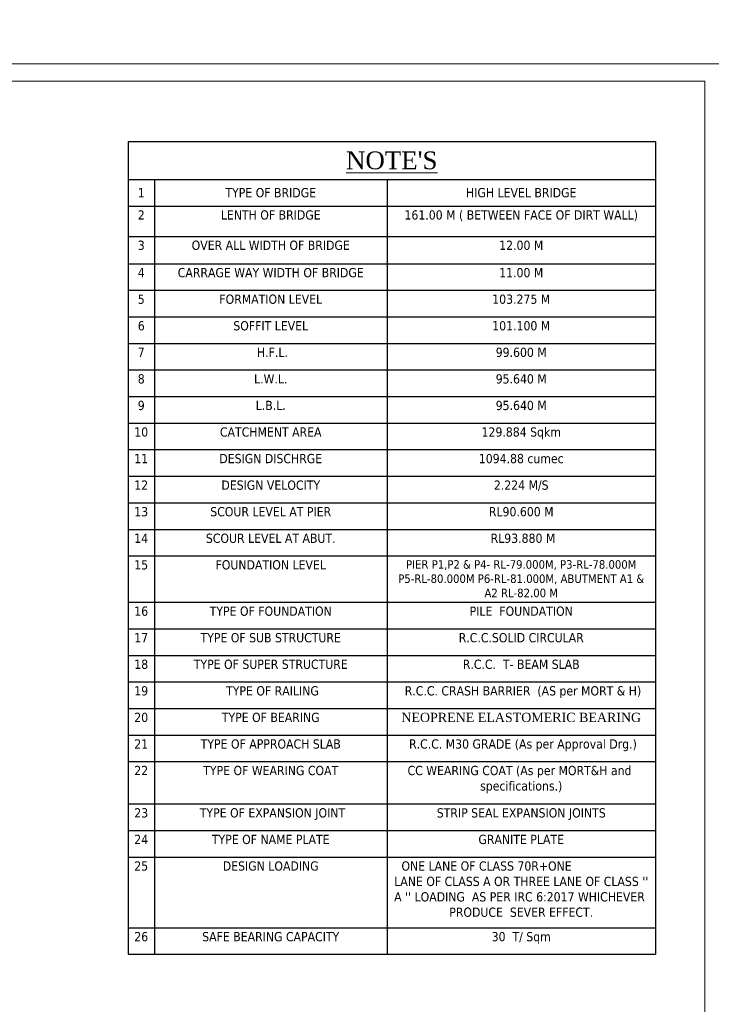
# Model space of a CAD drawing. Header units: millimetres. Extents: x -20950785 to 389010297, y -11535949 to 14056629.
# Tile 254 of 256: x 13605061 to 13686022, y -1538849 to -1423557. Entities that reach past the tile are written whole.
import ezdxf

# ---------------------------------------------------------------- set-up
doc = ezdxf.new("R2010")
doc.units = ezdxf.units.MM
doc.header["$LTSCALE"] = 60
doc.header["$MEASUREMENT"] = 0

# ---------------------------------------------------------------- blocks, each defined once
blk = doc.blocks.new('*T1236')
at = {"color": 0, "linetype": 'ByBlock', "lineweight": -2, "ltscale": 2, "transparency": 16777216}
for p, q in [((0, 0), (61730, 0)), ((0, 0), (0, -95172)), ((61730, 0), (61730, -95172)), ((0, -4443), (61730, -4443)), ((3081, -4443), (3081, -95172)), ((30320, -4443), (30320, -95172)), ((0, -7553), (61730, -7553)), ((0, -11103), (61730, -11103)), ((0, -14308), (61730, -14308)), ((0, -17419), (61730, -17419)), ((0, -20529), (61730, -20529)), ((0, -23639), (61730, -23639)), ((0, -26750), (61730, -26750)), ((0, -29860), (61730, -29860)), ((0, -32970), (61730, -32970)), ((0, -36081), (61730, -36081)), ((0, -39191), (61730, -39191)), ((0, -42302), (61730, -42302)), ((0, -45412), (61730, -45412)), ((0, -48522), (61730, -48522)), ((0, -53946), (61730, -53946)), ((0, -57057), (61730, -57057)), ((0, -60167), (61730, -60167)), ((0, -63277), (61730, -63277)), ((0, -66388), (61730, -66388)), ((0, -69498), (61730, -69498)), ((0, -72609), (61730, -72609)), ((0, -77566), (61730, -77566)), ((0, -80677), (61730, -80677)), ((0, -83787), (61730, -83787)), ((0, -92062), (61730, -92062)), ((0, -95172), (61730, -95172))]:
    blk.add_line(p, q, dxfattribs=at)
at = {"color": 0, "linetype": 'Continuous', "lineweight": 9, "ltscale": 2, "transparency": 16777216}
for s, insert, char_height, width, attachment_point in [("{\\fTimes New Roman|b0|i0|c0|p18;\\L\\C256;NOTE'S}", (30865, -2221), 2081.86, 60731.2, 5), ('{\\fTahoma|b0|i0|c0|p34;\\C256;1', (1541, -5998), 1082.46, 2081.86, 5), ('{\\fTahoma|b0|i0|c0|p34;\\C256;TYPE OF BRIDGE}', (16701, -5998), 1082.46, 26239.82, 5), ('{\\fTahoma|b0|i0|c0|p34;\\C256;HIGH LEVEL BRIDGE}', (46025, -5998), 1082.46, 30410.94, 5), ('{\\fTahoma|b0|i0|c0|p34;\\C256;2', (1541, -8053), 1082.46, 2081.86, 2), ('{\\fTahoma|b0|i0|c0|p34;\\C256;LENTH OF BRIDGE }', (16701, -8053), 1082.46, 26239.82, 2), ('{\\fTahoma|b0|i0|c0|p34;\\C256;161.00 M ( BETWEEN FACE OF DIRT WALL)  }', (46025, -8053), 1082.46, 30410.94, 2), ('{\\fTahoma|b0|i0|c0|p34;\\C256;3', (1541, -11603), 1082.46, 2081.86, 2), ('{\\fTahoma|b0|i0|c0|p34;\\C256;OVER ALL WIDTH OF BRIDGE}', (16701, -11603), 1082.46, 26239.82, 2), ('{\\fTahoma|b0|i0|c0|p34;\\C256;12.00 M}', (46025, -11603), 1082.46, 30410.94, 2), ('{\\fTahoma|b0|i0|c0|p34;\\C256;4', (1541, -14808), 1082.46, 2081.86, 2), ('{\\fTahoma|b0|i0|c0|p34;\\C256;CARRAGE WAY WIDTH OF BRIDGE }', (16701, -14808), 1082.46, 26239.82, 2), ('{\\fTahoma|b0|i0|c0|p34;\\C256;11.00 M}', (46025, -14808), 1082.46, 30410.94, 2), ('{\\fTahoma|b0|i0|c0|p34;\\C256;5', (1541, -17918), 1082.46, 2081.86, 2), ('{\\fTahoma|b0|i0|c0|p34;\\C256;FORMATION LEVEL   }', (16701, -17918), 1082.46, 26239.82, 2), ('{\\fTahoma|b0|i0|c0|p34;\\C256;103.275 M}', (46025, -17918), 1082.46, 30410.94, 2), ('{\\fTahoma|b0|i0|c0|p34;\\C256;6', (1541, -21029), 1082.46, 2081.86, 2), ('{\\fTahoma|b0|i0|c0|p34;\\C256;SOFFIT LEVEL}', (16701, -21029), 1082.46, 26239.82, 2), ('{\\fTahoma|b0|i0|c0|p34;\\C256;101.100 M}', (46025, -21029), 1082.46, 30410.94, 2), ('{\\fTahoma|b0|i0|c0|p34;\\C256;7', (1541, -24139), 1082.46, 2081.86, 2), ('{\\fTahoma|b0|i0|c0|p34;\\C256; H.F.L. }', (16701, -24139), 1082.46, 26239.82, 2), ('{\\fTahoma|b0|i0|c0|p34;\\C256;99.600 M}', (46025, -24139), 1082.46, 30410.94, 2), ('{\\fTahoma|b0|i0|c0|p34;\\C256;8', (1541, -27249), 1082.46, 2081.86, 2), ('{\\fTahoma|b0|i0|c0|p34;\\C256;L.W.L.  }', (16701, -27249), 1082.46, 26239.82, 2), ('{\\fTahoma|b0|i0|c0|p34;\\C256;95.640 M}', (46025, -27249), 1082.46, 30410.94, 2), ('{\\fTahoma|b0|i0|c0|p34;\\C256;9', (1541, -30360), 1082.46, 2081.86, 2), ('{\\fTahoma|b0|i0|c0|p34;\\C256;L.B.L.  }', (16701, -30360), 1082.46, 26239.82, 2), ('{\\fTahoma|b0|i0|c0|p34;\\C256;95.640 M}', (46025, -30360), 1082.46, 30410.94, 2), ('{\\fTahoma|b0|i0|c0|p34;\\C256;129.884 Sqkm }', (46025, -33470), 1082.46, 30410.94, 2), ('{\\fTahoma|b0|i0|c0|p34;\\C256;10', (1541, -33470), 1082.46, 2081.86, 2), ('{\\fTahoma|b0|i0|c0|p34;\\C256;CATCHMENT AREA}', (16701, -33470), 1082.46, 26239.82, 2), ('{\\fTahoma|b0|i0|c0|p34;\\C256;11', (1541, -36581), 1082.46, 2081.86, 2), ('{\\fTahoma|b0|i0|c0|p34;\\C256;DESIGN DISCHRGE }', (16701, -36581), 1082.46, 26239.82, 2), ('{\\fTahoma|b0|i0|c0|p34;\\C256;1094.88 cumec}', (46025, -36581), 1082.46, 30410.94, 2), ('{\\fTahoma|b0|i0|c0|p34;\\C256;12', (1541, -39691), 1082.46, 2081.86, 2), ('{\\fTahoma|b0|i0|c0|p34;\\C256;DESIGN VELOCITY}', (16701, -39691), 1082.46, 26239.82, 2), ('{\\fTahoma|b0|i0|c0|p34;\\C256;2.224 M/S}', (46025, -39691), 1082.46, 30410.94, 2), ('{\\fTahoma|b0|i0|c0|p34;\\C256;13', (1541, -42801), 1082.46, 2081.86, 2), ('{\\fTahoma|b0|i0|c0|p34;\\C256;SCOUR LEVEL AT PIER}', (16701, -42801), 1082.46, 26239.82, 2), ('{\\fTahoma|b0|i0|c0|p34;\\C256;RL90.600 M}', (46025, -42801), 1082.46, 30410.94, 2), ('{\\fTahoma|b0|i0|c0|p34;\\C256;14', (1541, -45912), 1082.46, 2081.86, 2), ('{\\fTahoma|b0|i0|c0|p34;\\C256;SCOUR LEVEL AT ABUT.}', (16701, -45912), 1082.46, 26239.82, 2), ('{\\fTahoma|b0|i0|c0|p34;\\C256; RL93.880 M}', (46025, -45912), 1082.46, 30410.94, 2), ('{\\fTahoma|b0|i0|c0|p34;\\C256;15', (1541, -49022), 1082.46, 2081.86, 2), ('{\\fTahoma|b0|i0|c0|p34;\\C256;FOUNDATION LEVEL}', (16701, -49022), 1082.46, 26239.82, 2), ('{\\fTahoma|b0|i0|c0|p34;\\C256;PIER P1,P2 & P4- RL-79.000M, P3-RL-78.000M P5-RL-80.000M P6-RL-81.000M, ABUTMENT A1 & A2 RL-82.00 M}', (46025, -49022), 1000, 30410.94, 2), ('{\\fTahoma|b0|i0|c0|p34;\\C256;16', (1541, -54446), 1082.46, 2081.86, 2), ('{\\fTahoma|b0|i0|c0|p34;\\C256;TYPE OF FOUNDATION}', (16701, -54446), 1082.46, 26239.82, 2), ('{\\fTahoma|b0|i0|c0|p34;\\C256;PILE  FOUNDATION }', (46025, -54446), 1082.46, 30410.94, 2), ('{\\fTahoma|b0|i0|c0|p34;\\C256;17', (1541, -57556), 1082.46, 2081.86, 2), ('{\\fTahoma|b0|i0|c0|p34;\\C256;TYPE OF SUB STRUCTURE }', (16701, -57556), 1082.46, 26239.82, 2), ('{\\fTahoma|b0|i0|c0|p34;\\C256;R.C.C.SOLID CIRCULAR}', (46025, -57556), 1082.46, 30410.94, 2), ('{\\fTahoma|b0|i0|c0|p34;\\C256;18', (1541, -60667), 1082.46, 2081.86, 2), ('{\\fTahoma|b0|i0|c0|p34;\\C256;TYPE OF SUPER STRUCTURE }', (16701, -60667), 1082.46, 26239.82, 2), ('{\\fTahoma|b0|i0|c0|p34;\\C256;R.C.C.  T- BEAM SLAB }', (46025, -60667), 1082.46, 30410.94, 2), ('{\\fTahoma|b0|i0|c0|p34;\\C256;19', (1541, -63777), 1082.46, 2081.86, 2), ('{\\fTahoma|b0|i0|c0|p34;\\C256; TYPE OF RAILING}', (16701, -63777), 1082.46, 26239.82, 2), ('{\\fTahoma|b0|i0|c0|p34;\\C256; R.C.C. CRASH BARRIER  (AS per MORT & H)}', (46025, -63777), 1082.46, 30410.94, 2), ('{\\fTahoma|b0|i0|c0|p34;\\C256;20', (1541, -66887), 1082.46, 2081.86, 2), ('{\\fTahoma|b0|i0|c0|p34;\\C256;TYPE OF BEARING   }', (16701, -66887), 1082.46, 26239.82, 2), ('{\\fTimes New Roman|b0|i0|c0|p18;\\C256;NEOPRENE ELASTOMERIC BEARING}', (46025, -66887), 1082.46, 30410.94, 2), ('{\\fTahoma|b0|i0|c0|p34;\\C256;21', (1541, -69998), 1082.46, 2081.86, 2), ('{\\fTahoma|b0|i0|c0|p34;\\C256;TYPE OF APPROACH SLAB }', (16701, -69998), 1082.46, 26239.82, 2), ('{\\fTahoma|b0|i0|c0|p34;\\C256; R.C.C. M30 GRADE (As per Approval Drg.)}', (46025, -69998), 1082.46, 30410.94, 2), ('{\\fTahoma|b0|i0|c0|p34;\\C256;22', (1541, -73108), 1082.46, 2081.86, 2), ('{\\fTahoma|b0|i0|c0|p34;\\C256;TYPE OF WEARING COAT}', (16701, -73108), 1082.46, 26239.82, 2), ('{\\fTahoma|b0|i0|c0|p34;\\C256;CC WEARING COAT (As per MORT&H and  specifications.)}', (46025, -73108), 1082.46, 30410.94, 2), ('{\\fTahoma|b0|i0|c0|p34;\\C256;23', (1541, -78066), 1082.46, 2081.86, 2), ('{\\fTahoma|b0|i0|c0|p34;\\C256; TYPE OF EXPANSION JOINT}', (16701, -78066), 1082.46, 26239.82, 2), ('{\\fTahoma|b0|i0|c0|p34;\\C256;STRIP SEAL EXPANSION JOINTS}', (46025, -78066), 1082.46, 30410.94, 2), ('{\\fTahoma|b0|i0|c0|p34;\\C256;24', (1541, -81176), 1082.46, 2081.86, 2), ('{\\fTahoma|b0|i0|c0|p34;\\C256;TYPE OF NAME PLATE   }', (16701, -81176), 1082.46, 26239.82, 2), ('{\\fTahoma|b0|i0|c0|p34;\\C256;GRANITE PLATE}', (46025, -81176), 1082.46, 30410.94, 2), ('{\\fTahoma|b0|i0|c0|p34;\\C256;25', (1541, -84287), 1082.46, 2081.86, 2), ('{\\fTahoma|b0|i0|c0|p34;\\C256;DESIGN LOADING}', (16701, -84287), 1082.46, 26239.82, 2), ("{\\fTahoma|b0|i0|c0|p34;\\C256;ONE LANE OF CLASS 70R+ONE                     LANE OF CLASS A OR THREE LANE OF CLASS '' A '' LOADING  AS PER IRC 6:2017 WHICHEVER  PRODUCE  SEVER EFFECT.}", (46025, -84287), 1082.456, 30410.94, 2), ('{\\fTahoma|b0|i0|c0|p34;\\C256;26', (1541, -92561), 1082.46, 2081.86, 2), ('{\\fTahoma|b0|i0|c0|p34;\\C256;SAFE BEARING CAPACITY }', (16701, -92561), 1082.46, 26239.82, 2), ('{\\fTahoma|b0|i0|c0|p34;\\C256;30  T/ Sqm}', (46025, -92561), 1082.46, 30410.94, 2)]:
    blk.add_mtext(s, dxfattribs=dict(at, insert=insert, char_height=char_height, width=width, attachment_point=attachment_point))

msp = doc.modelspace()

# ---------------------------------------------------------------- linework, layer by layer
at = {"color": 7, "linetype": 'Continuous', "lineweight": 9, "ltscale": 2}
for points in [[(13349894, -1428738.8), (13687270.2, -1428738.8), (13687270.2, -1668785), (13349894, -1668785)], [(13351894, -1430738.8), (13685270.2, -1430738.8), (13685270.2, -1666785), (13351894, -1666785)]]:
    msp.add_lwpolyline(points, close=True, dxfattribs=at)
msp.add_circle((13500903, -1533338), 347474.95, dxfattribs=at)

# ---------------------------------------------------------------- block references
msp.add_blockref('*T1236', (13617746.19, -1437822.99))

# ---------------------------------------------------------------- texts
at = {"linetype": 'Continuous', "lineweight": 9, "attachment_point": 1}
for s, insert, char_height, width in [('\\pi7448.80773;{\\fTimes New Roman|b0|i0|c0|p18;\\LCertified that the boring details  shown are correct.}', (12359942, -1472477.59), 1915.15152, 72153.3279), ('\\pi3313.63157;{\\fTimes New Roman|b0|i0|c0|p18;medium \\P\\pi1814.9834;compacted soil\\H1.00001x;\\P\\pi0;      }', (11748274.52, -1522913.25, -17483.87), 750, 10242.62), ('\\pi3313.63157;{\\fTimes New Roman|b0|i0|c0|p18;medium \\P\\pi1814.9834;compacted soil\\H1.00001x;\\P\\pi0;      }', (11721469.49, -1523931.04, -17483.87), 750, 10242.62), ('\\pi2740.72241;{\\fTimes New Roman|b0|i0|c0|p18;compacted \\P\\pi4359.6842;soil\\H1.00001x;\\P\\pi0;      }', (10497499.53, -1530929.72, -17483.87), 750, 10242.62), ('\\pi2740.72241;{\\fTimes New Roman|b0|i0|c0|p18;compacted \\P\\pi4359.6842;soil\\H1.00001x;\\P\\pi0;      }', (10470694.51, -1533491.03, -17483.87), 750, 10242.62)]:
    msp.add_mtext(s, dxfattribs=dict(at, insert=insert, char_height=char_height, width=width))

doc.saveas('drawing.dxf')
